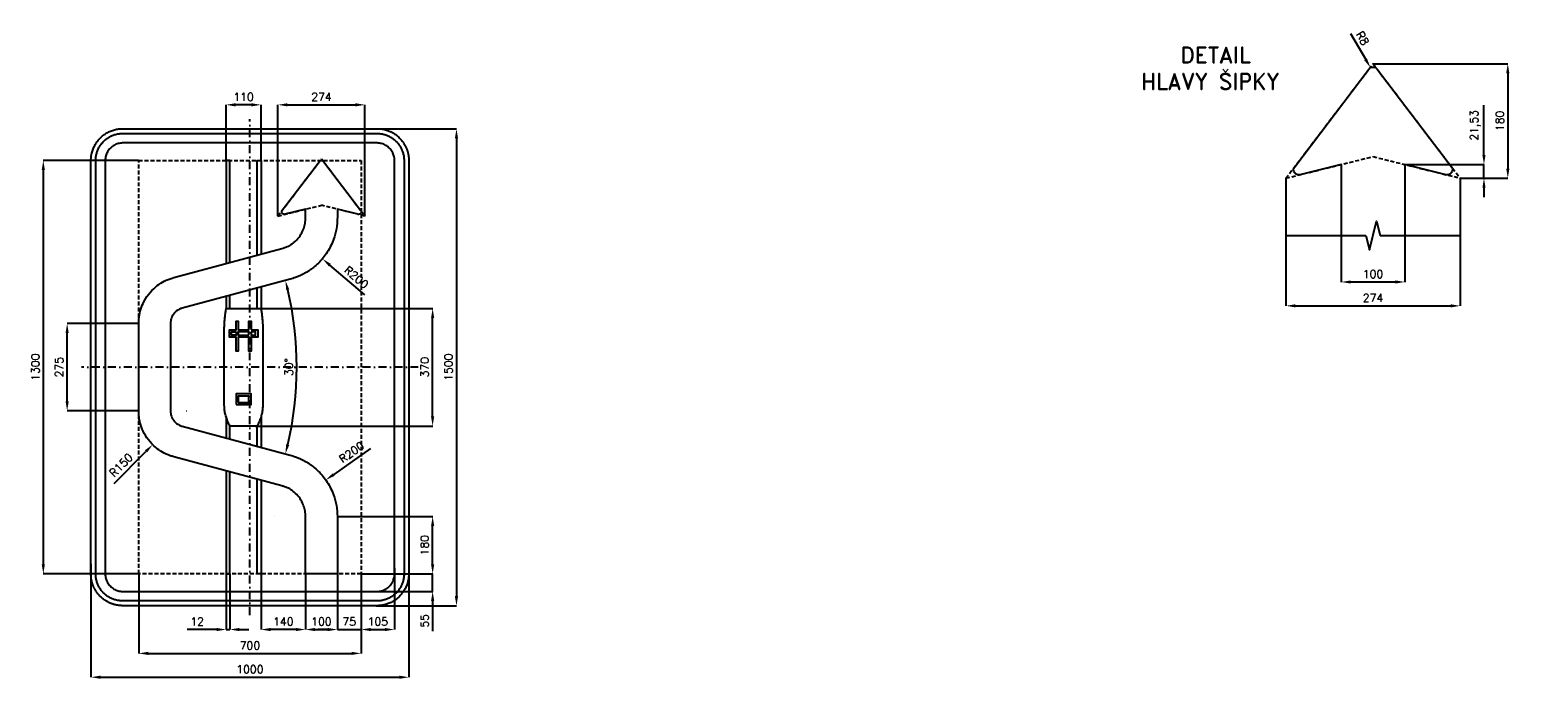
# Model space of a CAD drawing. Header units: millimetres. Extents: x -691 to 35138, y -980 to 1060.
import ezdxf

# ---------------------------------------------------------------- set-up
doc = ezdxf.new("R2010")
doc.units = ezdxf.units.MM
doc.header["$LTSCALE"] = 5
doc.linetypes.add('ČERCHOVANÁX2', pattern=[2, 1, -0.5, 0, -0.5])
doc.linetypes.add('ČÁRKOVANÁX2', pattern=[1.5, 1, -0.5])
for name, color, linetype in [('Kóty', 2, 'Continuous'), ('Rozpiska', 7, 'Continuous'), ('Značka', 7, 'Continuous')]:
    doc.layers.add(name, color=color, linetype=linetype)
doc.styles.get("Standard").update_dxf_attribs({"font": 'romand.shx', "height": 25})
doc.dimstyles.get("Standard").update_dxf_attribs({"dimtxt": 25, "dimasz": 30, "dimexe": 0.18, "dimexo": 0.0625, "dimgap": 12.5, "dimtad": 1, "dimdec": 0, "dimzin": 0, "dimdsep": 46, "dimtxsty": 'Standard', "dimcen": 0.09, "dimadec": 0, "dimazin": 0, "dimtfac": 1, "dimtdec": 0, "dimtofl": 0, "dimtmove": 0, "dimatfit": 3, "dimfxl": 1, "dimtolj": 1, "dimtzin": 0, "dimarcsym": 0})

# ---------------------------------------------------------------- blocks, each defined once
blk = doc.blocks.new('*D1')
at = {"layer": 'Defpoints', "color": 0, "transparency": 16777216}
for p in [(-575, 137.3), (-349.9, 137.3), (-349.9, -137.3)]:
    blk.add_point(p, dxfattribs=at)
at = {"layer": 'Kóty', "color": 0, "lineweight": -2, "transparency": 16777216}
for p, q in [((-350, 137.3), (-575.2, 137.3)), ((-575, -107.3), (-575, 107.3)), ((-350, -137.3), (-575.2, -137.3))]:
    blk.add_line(p, q, dxfattribs=at)
at = {"layer": 'Kóty', "color": 0, "transparency": 16777216}
for points in [[(-580, 107.3), (-570, 107.3), (-575, 137.3)], [(-580, -107.3), (-570, -107.3), (-575, -137.3)]]:
    blk.add_solid(points, dxfattribs=at)
at = {"layer": 'Kóty', "color": 0, "transparency": 16777216, "insert": (-600, 0), "char_height": 25, "attachment_point": 5, "rotation": 90}
blk.add_mtext('\\A1;275', dxfattribs=at)
blk = doc.blocks.new('*D2')
at = {"layer": 'Defpoints', "color": 0, "transparency": 16777216}
for p in [(35.1, 185), (575, 185), (17.4, -185)]:
    blk.add_point(p, dxfattribs=at)
at = {"layer": 'Kóty', "color": 0, "lineweight": -2, "transparency": 16777216}
for p, q in [((35.1, 185), (575.2, 185)), ((575, -155), (575, 155)), ((17.5, -185), (575.2, -185))]:
    blk.add_line(p, q, dxfattribs=at)
at = {"layer": 'Kóty', "color": 0, "transparency": 16777216}
for points in [[(570, 155), (580, 155), (575, 185)], [(570, -155), (580, -155), (575, -185)]]:
    blk.add_solid(points, dxfattribs=at)
at = {"layer": 'Kóty', "color": 0, "transparency": 16777216, "insert": (550, 0), "char_height": 25, "attachment_point": 5, "rotation": 90}
blk.add_mtext('\\A1;370', dxfattribs=at)
blk = doc.blocks.new('*D3')
at = {"layer": 'Defpoints', "color": 0, "transparency": 16777216}
for p in [(-349.9, -650), (350.1, -650), (350.1, -900)]:
    blk.add_point(p, dxfattribs=at)
at = {"layer": 'Kóty', "color": 0, "lineweight": -2, "transparency": 16777216}
for p, q in [((-349.9, -650.1), (-349.9, -900.2)), ((350.1, -650.1), (350.1, -900.2)), ((-319.9, -900), (320.1, -900))]:
    blk.add_line(p, q, dxfattribs=at)
at = {"layer": 'Kóty', "color": 0, "transparency": 16777216}
for points in [[(-319.9, -895), (-319.9, -905), (-349.9, -900)], [(320.1, -895), (320.1, -905), (350.1, -900)]]:
    blk.add_solid(points, dxfattribs=at)
at = {"layer": 'Kóty', "color": 0, "transparency": 16777216, "insert": (0.1, -875), "char_height": 25, "attachment_point": 5}
blk.add_mtext('\\A1;700', dxfattribs=at)
blk = doc.blocks.new('*D4')
at = {"layer": 'Defpoints', "color": 0, "transparency": 16777216}
for p in [(-349.9, 650), (-649.9, -650), (-349.9, -650)]:
    blk.add_point(p, dxfattribs=at)
at = {"layer": 'Kóty', "color": 0, "lineweight": -2, "transparency": 16777216}
for p, q in [((-350, 650), (-650.1, 650)), ((-649.9, 620), (-649.9, -620)), ((-350, -650), (-650.1, -650))]:
    blk.add_line(p, q, dxfattribs=at)
at = {"layer": 'Kóty', "color": 0, "transparency": 16777216}
for points in [[(-654.9, 620), (-644.9, 620), (-649.9, 650)], [(-654.9, -620), (-644.9, -620), (-649.9, -650)]]:
    blk.add_solid(points, dxfattribs=at)
at = {"layer": 'Kóty', "color": 0, "transparency": 16777216, "insert": (-674.9, 0), "char_height": 25, "attachment_point": 5, "rotation": 90}
blk.add_mtext('\\A1;1300', dxfattribs=at)
blk = doc.blocks.new('*D5')
at = {"layer": 'Defpoints', "color": 0, "transparency": 16777216}
for p in [(400, 750), (397.4, -750), (650, -750)]:
    blk.add_point(p, dxfattribs=at)
at = {"layer": 'Kóty', "color": 0, "lineweight": -2, "transparency": 16777216}
for p, q in [((400.1, 750), (650.2, 750)), ((650, 720), (650, -720)), ((397.5, -750), (650.2, -750))]:
    blk.add_line(p, q, dxfattribs=at)
at = {"layer": 'Kóty', "color": 0, "transparency": 16777216}
for points in [[(645, 720), (655, 720), (650, 750)], [(645, -720), (655, -720), (650, -750)]]:
    blk.add_solid(points, dxfattribs=at)
at = {"layer": 'Kóty', "color": 0, "transparency": 16777216, "insert": (625, 0), "char_height": 25, "attachment_point": 5, "rotation": 90}
blk.add_mtext('\\A1;1500', dxfattribs=at)
blk = doc.blocks.new('*D7')
at = {"layer": 'Defpoints', "color": 0, "transparency": 16777216}
for p in [(-500, -618.2), (500, -618.2), (500, -975)]:
    blk.add_point(p, dxfattribs=at)
at = {"layer": 'Kóty', "color": 0, "lineweight": -2, "transparency": 16777216}
for p, q in [((-500, -618.3), (-500, -975.2)), ((500, -618.3), (500, -975.2)), ((-470, -975), (470, -975))]:
    blk.add_line(p, q, dxfattribs=at)
at = {"layer": 'Kóty', "color": 0, "transparency": 16777216}
for points in [[(-470, -970), (-470, -980), (-500, -975)], [(470, -970), (470, -980), (500, -975)]]:
    blk.add_solid(points, dxfattribs=at)
at = {"layer": 'Kóty', "color": 0, "transparency": 16777216, "insert": (0, -950), "char_height": 25, "attachment_point": 5}
blk.add_mtext('\\A1;1000', dxfattribs=at)
blk = doc.blocks.new('*D8')
at = {"layer": 'Defpoints', "color": 0, "transparency": 16777216}
for p in [(239.4, -354.7), (76.7, -469.2)]:
    blk.add_point(p, dxfattribs=at)
at = {"layer": 'Kóty', "color": 0, "lineweight": -2, "transparency": 16777216}
for p, q in [((379.9, -255.7), (263.9, -337.4)), ((76.6, -469.2), (76.8, -469.2)), ((76.7, -469.3), (76.7, -469.1))]:
    blk.add_line(p, q, dxfattribs=at)
at = {"layer": 'Kóty', "color": 0, "transparency": 16777216}
blk.add_solid([(261, -333.3), (266.8, -341.5), (239.4, -354.7)], dxfattribs=at)
at = {"layer": 'Kóty', "color": 0, "transparency": 16777216, "insert": (319.8, -267.5), "char_height": 25, "attachment_point": 5, "rotation": 35.1584}
blk.add_mtext('\\A1;R200', dxfattribs=at)
blk = doc.blocks.new('*D9')
at = {"layer": 'Defpoints', "color": 0, "transparency": 16777216}
for p in [(275.8, -469.8), (575, -469.8), (350.1, -650)]:
    blk.add_point(p, dxfattribs=at)
at = {"layer": 'Kóty', "color": 0, "lineweight": -2, "transparency": 16777216}
for p, q in [((275.9, -469.8), (575.2, -469.8)), ((575, -620), (575, -499.8)), ((350.1, -650), (575.2, -650))]:
    blk.add_line(p, q, dxfattribs=at)
at = {"layer": 'Kóty', "color": 0, "transparency": 16777216}
for points in [[(570, -499.8), (580, -499.8), (575, -469.8)], [(570, -620), (580, -620), (575, -650)]]:
    blk.add_solid(points, dxfattribs=at)
at = {"layer": 'Kóty', "color": 0, "transparency": 16777216, "insert": (550, -559.9), "char_height": 25, "attachment_point": 5, "rotation": 90}
blk.add_mtext('\\A1;180', dxfattribs=at)
blk = doc.blocks.new('*D10')
at = {"layer": 'Defpoints', "color": 0, "transparency": 16777216}
for p in [(76.4, 470), (228.6, 340.6)]:
    blk.add_point(p, dxfattribs=at)
at = {"layer": 'Kóty', "color": 0, "lineweight": -2, "transparency": 16777216}
for p, q in [((76.3, 470), (76.5, 470)), ((76.4, 469.9), (76.4, 470.1)), ((361.5, 227.6), (251.4, 321.2))]:
    blk.add_line(p, q, dxfattribs=at)
at = {"layer": 'Kóty', "color": 0, "transparency": 16777216}
blk.add_solid([(254.7, 325), (248.2, 317.4), (228.6, 340.6)], dxfattribs=at)
at = {"layer": 'Kóty', "color": 0, "transparency": 16777216, "insert": (335.1, 282.8), "char_height": 25, "attachment_point": 5, "rotation": 319.6298}
blk.add_mtext('\\A1;R200', dxfattribs=at)
blk = doc.blocks.new('*D11')
at = {"layer": 'Defpoints', "color": 0, "transparency": 16777216}
for p in [(350.1, -650), (455, -631.5), (455, -825)]:
    blk.add_point(p, dxfattribs=at)
at = {"layer": 'Kóty', "color": 0, "lineweight": -2, "transparency": 16777216}
for p, q in [((350.1, -650.1), (350.1, -825.2)), ((455, -631.6), (455, -825.2)), ((380.1, -825), (425, -825))]:
    blk.add_line(p, q, dxfattribs=at)
at = {"layer": 'Kóty', "color": 0, "transparency": 16777216}
for points in [[(380.1, -820), (380.1, -830), (350.1, -825)], [(425, -820), (425, -830), (455, -825)]]:
    blk.add_solid(points, dxfattribs=at)
at = {"layer": 'Kóty', "color": 0, "transparency": 16777216, "insert": (402.5, -800), "char_height": 25, "attachment_point": 5}
blk.add_mtext('\\A1;105', dxfattribs=at)
blk = doc.blocks.new('*D12')
at = {"layer": 'Defpoints', "color": 0, "transparency": 16777216}
for p in [(350.1, -650), (350, -705), (575, -705)]:
    blk.add_point(p, dxfattribs=at)
at = {"layer": 'Kóty', "color": 0, "lineweight": -2, "transparency": 16777216}
for p, q in [((575, -620), (575, -590)), ((350.1, -650), (575.2, -650)), ((350.1, -705), (575.2, -705)), ((575, -735), (575, -830.5))]:
    blk.add_line(p, q, dxfattribs=at)
at = {"layer": 'Kóty', "color": 0, "transparency": 16777216}
for points in [[(570, -620), (580, -620), (575, -650)], [(570, -735), (580, -735), (575, -705)]]:
    blk.add_solid(points, dxfattribs=at)
at = {"layer": 'Kóty', "color": 0, "transparency": 16777216, "insert": (550, -797.7), "char_height": 25, "attachment_point": 5, "rotation": 90}
blk.add_mtext('\\A1;55', dxfattribs=at)
blk = doc.blocks.new('*D13')
at = {"layer": 'Defpoints', "color": 0, "transparency": 16777216}
for p in [(127.2, 276.7), (-212.9, 185.6), (143.6, -91.8), (-212.9, -185.6), (124, -275.9)]:
    blk.add_point(p, dxfattribs=at)
at = {"layer": 'Kóty', "color": 0, "lineweight": -2, "transparency": 16777216}
blk.add_arc((-905.4, 0), 1053, 346.6268, 13.3676, dxfattribs=at)
at = {"layer": 'Kóty', "color": 0, "transparency": 16777216}
for points in [[(114.3, 242.3), (124, 244.7), (111.8, 272.6)], [(123.9, -244.7), (114.2, -242.3), (111.7, -272.6)]]:
    blk.add_solid(points, dxfattribs=at)
at = {"layer": 'Kóty', "color": 0, "transparency": 16777216, "insert": (122.6, 0), "char_height": 25, "attachment_point": 5, "rotation": 89.9972}
blk.add_mtext('\\A1;30°', dxfattribs=at)
blk = doc.blocks.new('*D14')
at = {"layer": 'Defpoints', "color": 0, "transparency": 16777216}
for p in [(-199.9, -137.3), (-305.8, -243.6)]:
    blk.add_point(p, dxfattribs=at)
at = {"layer": 'Kóty', "color": 0, "lineweight": -2, "transparency": 16777216}
for p, q in [((-200, -137.3), (-199.8, -137.3)), ((-199.9, -137.4), (-199.9, -137.2)), ((-427.1, -365.3), (-327, -264.8))]:
    blk.add_line(p, q, dxfattribs=at)
at = {"layer": 'Kóty', "color": 0, "transparency": 16777216}
blk.add_solid([(-330.5, -261.3), (-323.4, -268.3), (-305.8, -243.6)], dxfattribs=at)
at = {"layer": 'Kóty', "color": 0, "transparency": 16777216, "insert": (-405.4, -308.1), "char_height": 25, "attachment_point": 5, "rotation": 45.1045}
blk.add_mtext('\\A1;R150', dxfattribs=at)
blk = doc.blocks.new('*D15')
at = {"layer": 'Defpoints', "color": 0, "transparency": 16777216}
for p in [(362.1, 825), (88.2, 475.3), (362.1, 475.3)]:
    blk.add_point(p, dxfattribs=at)
at = {"layer": 'Kóty', "color": 0, "lineweight": -2, "transparency": 16777216}
for p, q in [((88.2, 475.3), (88.2, 825.2)), ((118.2, 825), (332.1, 825)), ((362.1, 475.3), (362.1, 825.2))]:
    blk.add_line(p, q, dxfattribs=at)
at = {"layer": 'Kóty', "color": 0, "transparency": 16777216}
for points in [[(118.2, 830), (118.2, 820), (88.2, 825)], [(332.1, 830), (332.1, 820), (362.1, 825)]]:
    blk.add_solid(points, dxfattribs=at)
at = {"layer": 'Kóty', "color": 0, "transparency": 16777216, "insert": (225.2, 850), "char_height": 25, "attachment_point": 5}
blk.add_mtext('\\A1;274', dxfattribs=at)
blk = doc.blocks.new('*D16')
at = {"layer": 'Defpoints', "color": 0, "transparency": 16777216}
for p in [(3433.8, 414), (3633.8, 414), (3633.8, 267.9)]:
    blk.add_point(p, dxfattribs=at)
at = {"layer": 'Kóty', "color": 0, "lineweight": -2, "transparency": 16777216}
for p, q in [((3433.8, 414), (3433.8, 267.7)), ((3633.8, 414), (3633.8, 267.7)), ((3463.8, 267.9), (3603.8, 267.9))]:
    blk.add_line(p, q, dxfattribs=at)
at = {"layer": 'Kóty', "color": 0, "transparency": 16777216}
for points in [[(3463.8, 272.9), (3463.8, 262.9), (3433.8, 267.9)], [(3603.8, 272.9), (3603.8, 262.9), (3633.8, 267.9)]]:
    blk.add_solid(points, dxfattribs=at)
at = {"layer": 'Kóty', "color": 0, "transparency": 16777216, "insert": (3533.8, 292.9), "char_height": 25, "attachment_point": 5}
blk.add_mtext('\\A1;100', dxfattribs=at)
blk = doc.blocks.new('*D17')
at = {"layer": 'Defpoints', "color": 0, "transparency": 16777216}
for p in [(3259.8, 594.4), (3807.8, 594.4), (3807.8, 192.9)]:
    blk.add_point(p, dxfattribs=at)
at = {"layer": 'Kóty', "color": 0, "lineweight": -2, "transparency": 16777216}
for p, q in [((3259.8, 594.3), (3259.8, 192.7)), ((3807.8, 594.3), (3807.8, 192.7)), ((3289.8, 192.9), (3777.8, 192.9))]:
    blk.add_line(p, q, dxfattribs=at)
at = {"layer": 'Kóty', "color": 0, "transparency": 16777216}
for points in [[(3289.8, 197.9), (3289.8, 187.9), (3259.8, 192.9)], [(3777.8, 197.9), (3777.8, 187.9), (3807.8, 192.9)]]:
    blk.add_solid(points, dxfattribs=at)
at = {"layer": 'Kóty', "color": 0, "transparency": 16777216, "insert": (3533.8, 217.9), "char_height": 25, "attachment_point": 5}
blk.add_mtext('\\A1;274', dxfattribs=at)
blk = doc.blocks.new('*D18')
at = {"layer": 'Defpoints', "color": 0, "transparency": 16777216}
for p in [(3633.8, 637.4), (3882.8, 637.4), (3807.8, 594.4)]:
    blk.add_point(p, dxfattribs=at)
at = {"layer": 'Kóty', "color": 0, "lineweight": -2, "transparency": 16777216}
for p, q in [((3882.8, 667.4), (3882.8, 823.6)), ((3633.8, 637.4), (3883, 637.4)), ((3807.8, 594.4), (3883, 594.4)), ((3882.8, 564.4), (3882.8, 534.4))]:
    blk.add_line(p, q, dxfattribs=at)
at = {"layer": 'Kóty', "color": 0, "transparency": 16777216}
for points in [[(3877.8, 667.4), (3887.8, 667.4), (3882.8, 637.4)], [(3877.8, 564.4), (3887.8, 564.4), (3882.8, 594.4)]]:
    blk.add_solid(points, dxfattribs=at)
at = {"layer": 'Kóty', "color": 0, "transparency": 16777216, "insert": (3855.4, 760.5), "char_height": 25, "attachment_point": 5, "rotation": 90}
blk.add_mtext('\\A1;21,53', dxfattribs=at)
blk = doc.blocks.new('*D19')
at = {"layer": 'Defpoints', "color": 0, "transparency": 16777216}
for p in [(3533.8, 954.4), (3807.8, 594.4), (3957.8, 594.4)]:
    blk.add_point(p, dxfattribs=at)
at = {"layer": 'Kóty', "color": 0, "lineweight": -2, "transparency": 16777216}
for p, q in [((3533.8, 954.4), (3958, 954.4)), ((3957.8, 924.4), (3957.8, 624.4)), ((3807.9, 594.4), (3958, 594.4))]:
    blk.add_line(p, q, dxfattribs=at)
at = {"layer": 'Kóty', "color": 0, "transparency": 16777216}
for points in [[(3952.8, 924.4), (3962.8, 924.4), (3957.8, 954.4)], [(3952.8, 624.4), (3962.8, 624.4), (3957.8, 594.4)]]:
    blk.add_solid(points, dxfattribs=at)
at = {"layer": 'Kóty', "color": 0, "transparency": 16777216, "insert": (3932.8, 774.4), "char_height": 25, "attachment_point": 5, "rotation": 90}
blk.add_mtext('\\A1;180', dxfattribs=at)
blk = doc.blocks.new('*D20')
at = {"layer": 'Defpoints', "color": 0, "transparency": 16777216}
for p in [(3525.7, 941.8), (3533.8, 928)]:
    blk.add_point(p, dxfattribs=at)
at = {"layer": 'Kóty', "color": 0, "lineweight": -2, "transparency": 16777216}
for p, q in [((3463.3, 1049.2), (3510.7, 967.7)), ((3533.7, 928), (3533.9, 928)), ((3533.8, 927.9), (3533.8, 928))]:
    blk.add_line(p, q, dxfattribs=at)
at = {"layer": 'Kóty', "color": 0, "transparency": 16777216}
blk.add_solid([(3515, 970.2), (3506.3, 965.2), (3525.7, 941.8)], dxfattribs=at)
at = {"layer": 'Kóty', "color": 0, "transparency": 16777216, "insert": (3501, 1034), "char_height": 25, "attachment_point": 5, "rotation": 300.1751}
blk.add_mtext('\\A1;R8', dxfattribs=at)
blk = doc.blocks.new('*D21')
at = {"layer": 'Defpoints', "color": 0, "transparency": 16777216}
for p in [(35.1, -650), (175.2, -650), (35.1, -825)]:
    blk.add_point(p, dxfattribs=at)
at = {"layer": 'Kóty', "color": 0, "lineweight": -2, "transparency": 16777216}
for p, q in [((35.1, -650.1), (35.1, -825.2)), ((175.2, -650.1), (175.2, -825.2)), ((145.2, -825), (65.1, -825))]:
    blk.add_line(p, q, dxfattribs=at)
at = {"layer": 'Kóty', "color": 0, "transparency": 16777216}
for points in [[(65.1, -820), (65.1, -830), (35.1, -825)], [(145.2, -820), (145.2, -830), (175.2, -825)]]:
    blk.add_solid(points, dxfattribs=at)
at = {"layer": 'Kóty', "color": 0, "transparency": 16777216, "insert": (105.1, -800), "char_height": 25, "attachment_point": 5}
blk.add_mtext('\\A1;140', dxfattribs=at)
blk = doc.blocks.new('*D22')
at = {"layer": 'Defpoints', "color": 0, "transparency": 16777216}
for p in [(-74.9, -650), (-62.9, -650), (-74.9, -825)]:
    blk.add_point(p, dxfattribs=at)
at = {"layer": 'Kóty', "color": 0, "lineweight": -2, "transparency": 16777216}
for p, q in [((-74.9, -650.1), (-74.9, -825.2)), ((-62.9, -650.1), (-62.9, -825.2)), ((-104.9, -825), (-196.8, -825)), ((-32.9, -825), (-2.9, -825))]:
    blk.add_line(p, q, dxfattribs=at)
at = {"layer": 'Kóty', "color": 0, "transparency": 16777216}
for points in [[(-104.9, -820), (-104.9, -830), (-74.9, -825)], [(-32.9, -820), (-32.9, -830), (-62.9, -825)]]:
    blk.add_solid(points, dxfattribs=at)
at = {"layer": 'Kóty', "color": 0, "transparency": 16777216, "insert": (-165.9, -800), "char_height": 25, "attachment_point": 5}
blk.add_mtext('\\A1;12', dxfattribs=at)
blk = doc.blocks.new('*D23')
at = {"layer": 'Defpoints', "color": 0, "transparency": 16777216}
for p in [(-74.918, 825), (-74.918, 650), (35.082, 650)]:
    blk.add_point(p, dxfattribs=at)
at = {"layer": 'Kóty', "color": 0, "lineweight": -2, "transparency": 16777216}
for p, q in [((-74.918, 650.0625), (-74.918, 825.18)), ((5.082, 825), (-44.918, 825)), ((35.082, 650.0625), (35.082, 825.18))]:
    blk.add_line(p, q, dxfattribs=at)
at = {"layer": 'Kóty', "color": 0, "transparency": 16777216}
for points in [[(-44.918, 830), (-44.918, 820), (-74.918, 825)], [(5.082, 830), (5.082, 820), (35.082, 825)]]:
    blk.add_solid(points, dxfattribs=at)
at = {"layer": 'Kóty', "color": 0, "transparency": 16777216, "insert": (-19.918, 850), "char_height": 25, "attachment_point": 5}
blk.add_mtext('\\A1;110', dxfattribs=at)
blk = doc.blocks.new('*D24')
at = {"layer": 'Defpoints', "color": 0, "transparency": 16777216}
for p in [(175.2, -650.1), (275.2, -650.1), (275.2, -825)]:
    blk.add_point(p, dxfattribs=at)
at = {"layer": 'Kóty', "color": 0, "lineweight": -2, "transparency": 16777216}
for p, q in [((175.2, -650.1), (175.2, -825.2)), ((275.2, -650.1), (275.2, -825.2)), ((205.2, -825), (245.2, -825))]:
    blk.add_line(p, q, dxfattribs=at)
at = {"layer": 'Kóty', "color": 0, "transparency": 16777216}
for points in [[(205.2, -820), (205.2, -830), (175.2, -825)], [(245.2, -820), (245.2, -830), (275.2, -825)]]:
    blk.add_solid(points, dxfattribs=at)
at = {"layer": 'Kóty', "color": 0, "transparency": 16777216, "insert": (225.2, -800), "char_height": 25, "attachment_point": 5}
blk.add_mtext('\\A1;100', dxfattribs=at)
blk = doc.blocks.new('*D25')
at = {"layer": 'Defpoints', "color": 0, "transparency": 16777216}
for p in [(275.2, -650), (350.1, -650), (350.1, -825)]:
    blk.add_point(p, dxfattribs=at)
at = {"layer": 'Kóty', "color": 0, "lineweight": -2, "transparency": 16777216}
for p, q in [((275.2, -650.1), (275.2, -825.2)), ((350.1, -650.1), (350.1, -825.2)), ((245.2, -825), (215.2, -825)), ((380.1, -825), (410.1, -825))]:
    blk.add_line(p, q, dxfattribs=at)
at = {"layer": 'Kóty', "color": 0, "transparency": 16777216}
for points in [[(245.2, -820), (245.2, -830), (275.2, -825)], [(380.1, -820), (380.1, -830), (350.1, -825)]]:
    blk.add_solid(points, dxfattribs=at)
at = {"layer": 'Kóty', "color": 0, "transparency": 16777216, "insert": (312.6, -800), "char_height": 25, "attachment_point": 5}
blk.add_mtext('\\A1;75', dxfattribs=at)

msp = doc.modelspace()

# ---------------------------------------------------------------- linework, layer by layer
at = {"layer": 'Kóty'}
for points in [[(3882.8, 594.4), (3882.8, 637.4)], [(575, -705), (575, -650.1)], [(-74.9, -825), (-62.9, -825)], [(275.2, -825), (350.1, -825)]]:
    msp.add_lwpolyline(points, dxfattribs=at)
at = {"layer": 'Značka', "color": 6, "linetype": 'ČÁRKOVANÁX2', "ltscale": 2.5}
for p, q in [((3259.8, 594.4), (3533.8, 954.4)), ((3533.8, 954.4), (3807.8, 594.4)), ((88.2, 475.3), (225.2, 655.3)), ((225.2, 655.3), (362.1, 475.3)), ((3259.8, 594.4), (3533.8, 662.2)), ((3533.8, 662.2), (3807.8, 594.4)), ((88.2, 475.3), (225.2, 509.2)), ((362.1, 475.3), (225.2, 509.2))]:
    msp.add_line(p, q, dxfattribs=at)
at = {"layer": 'Značka', "color": 3}
for p, q in [((3433.8, 637.4), (3433.8, 414)), ((3633.8, 637.4), (3633.8, 414))]:
    msp.add_line(p, q, dxfattribs=at)
at = {"layer": 'Značka', "color": 7}
for p, q in [((3259.8, 414), (3511.3, 414)), ((3556.3, 414), (3807.8, 414))]:
    msp.add_line(p, q, dxfattribs=at)
at = {"layer": 'Značka', "color": 3}
for points in [[(3433.8, 637.4), (3303.8, 605.3, -0.707858), (3287.3, 630.5), (3521, 937.6, -0.495587), (3546.5, 937.6), (3780.3, 630.5, -0.707858), (3763.7, 605.3), (3633.8, 637.4)], [(-400, -750), (-400.4, -750), (-400.8, -750), (-401.4, -750), (-402.1, -750, -0.006895), (-404.7, -749.9, -0.006862), (-407.3, -749.8, -0.008531), (-410.5, -749.5, -0.008478), (-413.7, -749.1, -0.00909), (-416.9, -748.6, -0.010361), (-420.1, -748, -0.009251), (-423.2, -747.3, -0.005746), (-426.4, -746.5, -0.005822), (-429.5, -745.6, -0.009482), (-432.6, -744.6, -0.010594), (-435.7, -743.5, -0.009173), (-438.7, -742.3, -0.008907), (-441.6, -741, -0.009788), (-444.5, -739.6, -0.008978), (-447.4, -738.1, -0.006471), (-450.2, -736.5, -0.006411), (-453, -734.8, -0.0088), (-455.7, -733.1, -0.009569), (-458.4, -731.2, -0.008721), (-461, -729.3, -0.008724), (-463.5, -727.3, -0.009582), (-466, -725.2, -0.008933), (-468.4, -723, -0.006773), (-470.7, -720.7, -0.006781), (-473, -718.4, -0.00895), (-475.2, -716, -0.009624), (-477.3, -713.5, -0.008808), (-479.3, -711, -0.008803), (-481.2, -708.4, -0.009616), (-483.1, -705.7, -0.00896), (-484.8, -703, -0.00683), (-486.5, -700.2, -0.006815), (-488.1, -697.4, -0.008924), (-489.6, -694.5, -0.009556), (-491, -691.6, -0.008719), (-492.3, -688.7, -0.008675), (-493.5, -685.6, -0.009403), (-494.6, -682.6, -0.008722), (-495.6, -679.5, -0.006621), (-496.5, -676.4, -0.00665), (-497.3, -673.2, -0.008792), (-498, -670.1, -0.009653), (-498.6, -666.9, -0.009246), (-499.1, -663.7, -0.009158), (-499.5, -660.5, -0.009437), (-499.8, -657.3, -0.007968), (-499.9, -654.7, -0.008589), (-500, -652.1), (-500, -651.4), (-500, -650.8), (-500, -650.4), (-500, -650), (-500, 650), (-500, 650.4), (-500, 650.8), (-500, 651.4, -0.001297), (-500, 652.1, -0.006894), (-499.9, 654.7, -0.006864), (-499.8, 657.3, -0.008529), (-499.5, 660.5, -0.008474), (-499.1, 663.7, -0.00909), (-498.6, 666.9, -0.010359), (-498, 670.1, -0.009254), (-497.3, 673.2), (-496.5, 676.4), (-495.6, 679.5), (-494.6, 682.6), (-493.5, 685.7), (-492.3, 688.7), (-491, 691.6), (-489.6, 694.5), (-488.1, 697.4), (-486.5, 700.2), (-484.8, 703), (-483.1, 705.7), (-481.2, 708.4), (-479.3, 711), (-477.3, 713.5), (-475.2, 716), (-473, 718.4), (-470.7, 720.7), (-468.4, 723), (-466, 725.2), (-463.5, 727.3), (-461, 729.3), (-458.4, 731.2), (-455.7, 733.1), (-453, 734.8), (-450.2, 736.5), (-447.4, 738.1), (-444.5, 739.6), (-441.6, 741), (-438.7, 742.3), (-435.6, 743.5), (-432.6, 744.6), (-429.5, 745.6), (-426.4, 746.5), (-423.2, 747.3), (-420.1, 748), (-416.9, 748.6), (-413.7, 749.1), (-410.5, 749.5), (-407.3, 749.8), (-404.7, 750), (-402.1, 750), (-401.4, 750), (-400.8, 750), (-400.4, 750), (-400, 750), (400, 750), (400.4, 750), (400.8, 750), (401.4, 750), (402.1, 750), (404.7, 749.9), (407.3, 749.8), (410.5, 749.5), (413.7, 749.1), (416.9, 748.6), (420.1, 748), (423.2, 747.3), (426.4, 746.5), (429.5, 745.6), (432.6, 744.6), (435.7, 743.5), (438.7, 742.3), (441.6, 741), (444.5, 739.6), (447.4, 738.1), (450.2, 736.5), (453, 734.8), (455.7, 733.1), (458.4, 731.2), (461, 729.3), (463.5, 727.3), (466, 725.2), (468.4, 723), (470.7, 720.7), (473, 718.4), (475.2, 716), (477.3, 713.5), (479.3, 711), (481.2, 708.4, -0.009646), (483.1, 705.7, -0.008968), (484.8, 703), (486.5, 700.2), (488.1, 697.4, -0.008934), (489.6, 694.5, -0.009573), (491, 691.6, -0.008653), (492.3, 688.7, -0.008572), (493.5, 685.6, -0.009355), (494.6, 682.6, -0.008765), (495.6, 679.5, -0.006672), (496.5, 676.4, -0.00671), (497.3, 673.2, -0.0088), (498, 670.1, -0.00964), (498.6, 666.9, -0.009245), (499.1, 663.7, -0.009164), (499.5, 660.5, -0.009436), (499.8, 657.3, -0.007961), (499.9, 654.7, -0.00861), (500, 652.1), (500, 651.4), (500, 650.8), (500, 650.4), (500, 650), (500, -650), (500, -650.4), (500, -650.8), (500, -651.4), (500, -652.1), (499.9, -654.7), (499.8, -657.3), (499.5, -660.5), (499.1, -663.7), (498.6, -666.9), (498, -670.1), (497.3, -673.2), (496.5, -676.4), (495.6, -679.5), (494.6, -682.6), (493.5, -685.7), (492.3, -688.7), (491, -691.6), (489.6, -694.5), (488.1, -697.4), (486.5, -700.2), (484.8, -703), (483.1, -705.7), (481.2, -708.4), (479.3, -711), (477.3, -713.5), (475.2, -716), (473, -718.4), (470.7, -720.7), (468.4, -723), (466, -725.2), (463.5, -727.3), (461, -729.3), (458.4, -731.2), (455.7, -733.1), (453, -734.8), (450.2, -736.5), (447.4, -738.1), (444.5, -739.6), (441.6, -741), (438.7, -742.3), (435.6, -743.5), (432.6, -744.6, -0.008721), (429.5, -745.6), (426.4, -746.5), (423.2, -747.3, -0.00879), (420.1, -748, -0.009654), (416.9, -748.6, -0.009242), (413.7, -749.1, -0.009159), (410.5, -749.5, -0.009438), (407.3, -749.8, -0.007969), (404.7, -749.9, -0.008588), (402.1, -750), (401.4, -750), (400.8, -750), (400.4, -750), (400, -750), (-400, -750)], [(-400, -735), (-400.3, -735), (-400.7, -735, -0.03218), (-411.6, -734.2, -0.035443), (-422.4, -732, -0.036267), (-432.9, -728.5, -0.03442), (-442.7, -723.5, -0.033721), (-451.9, -717.4, -0.034085), (-460.1, -710.1, -0.034209), (-467.4, -701.9, -0.034229), (-473.5, -692.7, -0.034045), (-478.4, -682.9, -0.033412), (-482, -672.4, -0.034127), (-484.3, -661.6, -0.036745), (-485, -650.7), (-485, -650.3), (-485, -650), (-485, 650), (-485, 650.3), (-485, 650.7, -0.032181), (-484.2, 661.6, -0.035444), (-482, 672.4, -0.036267), (-478.5, 682.9, -0.034419), (-473.5, 692.7, -0.033711), (-467.4, 701.8, -0.034078), (-460.1, 710.1, -0.034195), (-451.9, 717.4, -0.034219), (-442.7, 723.5, -0.034051), (-432.9, 728.4, -0.033409), (-422.4, 732, -0.034121), (-411.6, 734.3, -0.036745), (-400.7, 735), (-400.3, 735), (-400, 735), (400, 735), (400.3, 735), (400.7, 735, -0.032174), (411.6, 734.2, -0.03544), (422.4, 732, -0.036261), (432.9, 728.5, -0.03443), (442.7, 723.5, -0.033731), (451.9, 717.4, -0.03408), (460.1, 710.1, -0.034212), (467.4, 701.9, -0.03423), (473.5, 692.7, -0.034037), (478.4, 682.8, -0.033418), (482, 672.4, -0.034127), (484.3, 661.6, -0.036751), (485, 650.7), (485, 650.3), (485, 650), (485, -650), (485, -650.3), (485, -650.7, -0.032185), (484.2, -661.6, -0.03545), (482, -672.4, -0.036271), (478.5, -682.9, -0.034419), (473.5, -692.7, -0.033715), (467.4, -701.9, -0.034083), (460.1, -710.1, -0.034209), (451.9, -717.4, -0.034231), (442.7, -723.5, -0.034042), (432.9, -728.4, -0.033411), (422.4, -732, -0.034127), (411.6, -734.3, -0.036745), (400.7, -735), (400.3, -735), (400, -735), (-400, -735)], [(-400, -705), (400, -705), (400.2, -705), (400.4, -705, 0.03218), (407.5, -704.5, 0.035442), (414.5, -703.1, 0.036265), (421.3, -700.8, 0.034422), (427.6, -697.6, 0.033717), (433.6, -693.6, 0.034088), (438.9, -688.9, 0.034212), (443.6, -683.6, 0.034229), (447.6, -677.6, 0.034042), (450.7, -671.3, 0.033412), (453.1, -664.5, 0.034125), (454.5, -657.5, 0.036743), (455, -650.4), (455, -650.2), (455, -650), (455, 650), (455, 650.2), (455, 650.4, 0.032187), (454.5, 657.5, 0.035442), (453.1, 664.5, 0.036278), (450.8, 671.3, 0.034421), (447.6, 677.6, 0.033718), (443.6, 683.5, 0.034078), (438.9, 688.9, 0.034199), (433.6, 693.6, 0.034236), (427.6, 697.6, 0.03403), (421.3, 700.8, 0.033395), (414.5, 703, 0.034109), (407.5, 704.5, 0.036744), (400.4, 705), (400.2, 705), (400, 705), (-400, 705), (-400.2, 705), (-400.4, 705, 0.032171), (-407.5, 704.5, 0.035429), (-414.5, 703, 0.036266), (-421.3, 700.8, 0.034431), (-427.6, 697.6, 0.033735), (-433.6, 693.6, 0.034079), (-438.9, 688.9, 0.034224), (-443.6, 683.5, 0.034235), (-447.6, 677.6, 0.03404), (-450.7, 671.3, 0.033409), (-453.1, 664.5, 0.034125), (-454.5, 657.5, 0.036745), (-455, 650.4), (-455, 650.2), (-455, 650), (-455, -650), (-455, -650.2), (-455, -650.4, 0.03218), (-454.5, -657.5, 0.035443), (-453.1, -664.5, 0.036267), (-450.8, -671.3, 0.034421), (-447.6, -677.6, 0.033721), (-443.6, -683.6, 0.034084), (-438.9, -688.9, 0.034208), (-433.6, -693.6, 0.03423), (-427.6, -697.6, 0.034044), (-421.3, -700.7, 0.033412), (-414.5, -703.1, 0.034127), (-407.5, -704.5, 0.036745), (-400.4, -705), (-400.2, -705), (-400, -705)], [(101, 373.2), (105.2, 374.5), (109.4, 375.9, 0.046525), (125.2, 383.1, 0.046784), (139.4, 393.2, 0.058013), (154.6, 408.9, 0.056866), (165.8, 427.6, 0.046994), (171.9, 444, 0.051026), (174.8, 461.1, 0.010123), (175, 465.5, 0.003375), (175.2, 469.8), (175.2, 496.8), (110.2, 480.7), (109.8, 480.6), (109.4, 480.6, -0.052454), (107.8, 480.5, -0.052584), (106.3, 480.7, -0.065526), (104.4, 481.4, -0.06546), (102.9, 482.6, -0.065279), (101.6, 484.1, -0.065143), (100.7, 485.9, -0.064828), (100.3, 487.8, -0.063652), (100.4, 489.7, -0.052761), (100.7, 491.3, -0.057448), (101.5, 492.7), (101.7, 493), (101.9, 493.3), (218.8, 646.9), (219, 647.2), (219.3, 647.5, -0.049093), (220.3, 648.5, -0.049153), (221.6, 649.2, -0.061104), (223.3, 649.9, -0.06141), (225.2, 650.1, -0.061026), (227, 649.9, -0.059455), (228.7, 649.2, -0.049212), (230, 648.5, -0.053706), (231, 647.5), (231.3, 647.2), (231.5, 646.9), (348.4, 493.3), (348.6, 493), (348.8, 492.7, -0.052464), (349.5, 491.3, -0.052577), (349.9, 489.7, -0.065508), (350, 487.8, -0.065473), (349.6, 485.9, -0.065307), (348.7, 484.1, -0.065149), (347.4, 482.6, -0.064869), (345.9, 481.4, -0.063574), (344, 480.7, -0.052626), (342.5, 480.5, -0.057372), (340.9, 480.6), (340.5, 480.6), (340.1, 480.7), (275.2, 496.8), (275.2, 469.8, -0.002955), (274.9, 461.1, -0.008883), (274.4, 452.4, -0.046526), (268.5, 418.1, -0.046779), (256.4, 385.3, -0.058018), (234, 348, -0.056867), (203.7, 316.6, -0.046988), (175.2, 296.2, -0.051026), (143.6, 281.9, -0.010121), (135.3, 279.2), (126.9, 276.6), (-212.9, 185.6), (-215, 185), (-217, 184.3, 0.046532), (-224.9, 180.7, 0.046781), (-232.1, 175.6, 0.058017), (-239.6, 167.8, 0.056867), (-245.2, 158.4, 0.046989), (-248.3, 150.2, 0.051029), (-249.7, 141.7, 0.010121), (-249.9, 139.5, 0.003376), (-249.9, 137.3), (-249.9, -137.3, 0.002955), (-249.9, -139.5, 0.008889), (-249.7, -141.7, 0.046531), (-248.3, -150.2, 0.04678), (-245.2, -158.4, 0.058014), (-239.7, -167.8, 0.056865), (-232.1, -175.6, 0.046999), (-225, -180.7, 0.051034), (-217, -184.3), (-215, -185), (-212.9, -185.6), (126.9, -276.6, -0.00296), (135.3, -279.2, -0.008881), (143.6, -281.9, -0.046528), (175.2, -296.4, -0.046779), (203.7, -316.6, -0.058018), (234, -347.9, -0.056867), (256.4, -385.3, -0.046988), (268.7, -418.1, -0.051025), (274.4, -452.4, -0.010115), (274.9, -461.1), (275.2, -469.8), (275.2, -650), (175.2, -650), (175.2, -469.8), (175, -465.5), (174.8, -461.1, 0.046526), (171.8, -444, 0.04678), (165.8, -427.6, 0.058017), (154.6, -408.9, 0.056867), (139.4, -393.2, 0.046989), (125.2, -383, 0.051028), (109.4, -375.9, 0.010128), (105.2, -374.5, 0.003383), (101, -373.2), (-238.8, -282.2), (-245, -280.3, -0.008885), (-251.2, -278.3, -0.046528), (-275, -267.4, -0.046781), (-296.3, -252.2, -0.058017), (-319.1, -228.7, -0.056866), (-335.9, -200.7, -0.046989), (-345.1, -176.1, -0.051028), (-349.4, -150.4, -0.010117), (-349.7, -143.8, -0.003374), (-349.9, -137.3), (-349.9, 137.3, -0.002962), (-349.7, 143.8, -0.008886), (-349.4, 150.4, -0.046529), (-345, 176.1, -0.04678), (-335.9, 200.7, -0.058017), (-319.1, 228.7, -0.056866), (-296.3, 252.2, -0.046988), (-275, 267.5, -0.051025), (-251.2, 278.3), (-245, 280.3), (-238.8, 282.2), (101, 373.2)]]:
    msp.add_lwpolyline(points, format="xyb", dxfattribs=at)
at = {"layer": 'Značka', "color": 6, "linetype": 'ČERCHOVANÁX2', "ltscale": 5}
for points in [[(0, -780), (0, 780)], [(530, 0), (-530, 0)]]:
    msp.add_lwpolyline(points, dxfattribs=at)
at = {"layer": 'Značka', "color": 6, "linetype": 'ČÁRKOVANÁX2', "ltscale": 2.5}
msp.add_lwpolyline([(-349.9, -650), (-349.9, 650), (350.1, 650), (350.1, -650), (-349.9, -650)], dxfattribs=at)
at = {"layer": 'Značka', "color": 3}
for points in [[(-62.9, 329.3), (-62.9, 650), (-74.9, 650), (-74.9, 326.1)], [(23.1, 352.3), (23.1, 650), (35.1, 650), (35.1, 355.5)], [(23.1, 185), (23.1, 248.8)], [(35.1, 252), (35.1, 181.5)], [(-74.9, 222.5), (-74.9, 181.5)], [(-62.9, 185), (-62.9, 225.7)], [(3.6, 117.7), (24.6, 117.7), (24.6, 94.2), (3.6, 94.2), (3.6, 50.5), (-3.1, 50.5), (-3.1, 94.2), (-36.7, 94.2), (-36.7, 50.5), (-43.5, 50.5), (-43.5, 94.2), (-64.5, 94.2), (-64.5, 117.7), (-43.5, 117.7), (-43.5, 144.6), (-36.7, 144.6), (-36.7, 117.7), (-3.1, 117.7), (-3.1, 144.6), (3.6, 144.6), (3.6, 117.7)], [(-43.5, 111), (-43.5, 100.9), (-57.8, 100.9), (-57.8, 111), (-43.5, 111)], [(-3.1, 100.9), (-3.1, 111), (-36.7, 111), (-36.7, 100.9), (-3.1, 100.9)], [(3.6, 111), (3.6, 100.9), (17.9, 100.9), (17.9, 111), (3.6, 111)], [(-43.5, -117.7), (3.6, -117.7), (3.6, -84.1), (-43.5, -84.1), (-43.5, -117.7)], [(-36.7, -111), (-3.1, -111), (-3.1, -90.8), (-36.7, -90.8), (-36.7, -111)], [(-74.9, -156), (-74.9, -222.6)], [(-62.9, -225.8), (-62.9, -184.1)], [(23.1, -248.9), (23.1, -184.1)], [(35.1, -156.1), (35.1, -252.1)], [(-74.9, -326.1), (-74.9, -650), (-62.9, -650)], [(-62.9, -650), (-62.9, -329.3)], [(23.1, -650), (23.1, -352.4)], [(35.1, -355.6), (35.1, -650), (23.1, -650)]]:
    msp.add_lwpolyline(points, dxfattribs=at)
at = {"layer": 'Značka', "color": 7}
msp.add_lwpolyline([(3511.3, 414), (3522.5, 369), (3545, 459), (3556.3, 414)], dxfattribs=at)
at = {"layer": 'Značka', "color": 1}
msp.add_lwpolyline([(-74.3, 185), (34.5, 185), (35.1, 181.7), (35.6, 178.3, -0.009821), (37.6, 165, -0.009468), (39.1, 151.5, -0.009826), (40.1, 138, -0.010891), (40.6, 124.5, -0.002147), (40.6, 121.1), (40.6, 117.7), (40.6, -117.7, -0.001785), (40.6, -121.2, -0.005375), (40.4, -124.8, -0.028075), (39, -138.8, -0.02718), (36, -152.6, -0.028144), (31.8, -166, -0.031145), (26, -178.8, -0.006165), (24.3, -181.9, -0.002047), (22.6, -185), (-62.4, -185), (-64.1, -181.9, -0.005365), (-65.8, -178.8, -0.028077), (-71.6, -166, -0.027178), (-75.9, -152.6, -0.028148), (-78.9, -138.8, -0.031142), (-80.3, -124.8, -0.006153), (-80.4, -121.2, -0.002046), (-80.5, -117.7), (-80.5, 117.7, -0.000614), (-80.4, 121.1, -0.001868), (-80.4, 124.5, -0.00982), (-79.9, 138, -0.009464), (-78.9, 151.5, -0.009822), (-77.5, 165, -0.010893), (-75.5, 178.3, -0.002145), (-74.9, 181.7), (-74.3, 185)], format="xyb", dxfattribs=at)

# ---------------------------------------------------------------- texts
at = {"layer": 'Rozpiska', "color": 7, "insert": (2275.2, 1006.7), "char_height": 50, "attachment_point": 1}
msp.add_mtext_dynamic_manual_height_columns('\\pi652.75853;DETAIL\\P\\pi528.949;HLAVY ŠIPKY{\\H2.11905x; }', width=1538.85, gutter_width=100, heights=[0], dxfattribs=at)

# ---------------------------------------------------------------- dimensions: what is measured, and where the dimension line sits
at = {"layer": 'Kóty'}
for center, mpoint, text, picture, middle in [((3533.8, 928), (3525.7, 941.8), 'R8', '*D20', (3501, 1034)), ((76.7, -469.2), (239.4, -354.7), 'R200', '*D8', (319.8, -267.5))]:
    dim = msp.add_radius_dim(center=center, mpoint=mpoint, text=text, dimstyle='Standard', dxfattribs=at)
    dim.commit()
    dim.dimension.update_dxf_attribs({"geometry": picture, "text_midpoint": middle})
for base, p1, p2, text, picture, middle in [((3957.8, 594.4), (3533.8, 954.4), (3807.8, 594.4), '180', '*D19', (3932.8, 774.4)), ((3882.8, 637.4), (3807.8, 594.4), (3633.8, 637.4), '21,53', '*D18', (3855.4, 760.5))]:
    dim = msp.add_linear_dim(base=base, p1=p1, p2=p2, angle=90, text=text, dimstyle='Standard', dxfattribs=at)
    dim.commit()
    dim.dimension.update_dxf_attribs({"geometry": picture, "text_midpoint": middle})
for base, p1, p2, picture, middle in [((-74.9, 825), (35.1, 650), (-74.9, 650), '*D23', (-19.9, 850)), ((362.1, 825), (88.2, 475.3), (362.1, 475.3), '*D15', (225.2, 850)), ((500, -975), (-500, -618.2), (500, -618.2), '*D7', (0, -950)), ((350.1, -900), (-349.9, -650), (350.1, -650), '*D3', (0.1, -875)), ((-74.9, -825), (-62.9, -650), (-74.9, -650), '*D22', (-165.9, -800)), ((35.1, -825), (175.2, -650), (35.1, -650), '*D21', (105.1, -800)), ((275.2, -825), (175.2, -650.1), (275.2, -650.1), '*D24', (225.2, -800)), ((350.1, -825), (275.2, -650), (350.1, -650), '*D25', (312.6, -800)), ((455, -825), (350.1, -650), (455, -631.5), '*D11', (402.5, -800))]:
    dim = msp.add_linear_dim(base=base, p1=p1, p2=p2, dimstyle='Standard', dxfattribs=at)
    dim.commit()
    dim.dimension.update_dxf_attribs({"geometry": picture, "text_midpoint": middle})
for base, p1, p2, picture, middle in [((650, -750), (400, 750), (397.4, -750), '*D5', (625, 0)), ((-649.9, -650), (-349.9, 650), (-349.9, -650), '*D4', (-674.9, 0)), ((575, 185), (17.4, -185), (35.1, 185), '*D2', (550, 0)), ((-575, 137.3), (-349.9, -137.3), (-349.9, 137.3), '*D1', (-600, 0)), ((575, -469.8), (350.1, -650), (275.8, -469.8), '*D9', (550, -559.9)), ((575, -705), (350.1, -650), (350, -705), '*D12', (550, -797.7))]:
    dim = msp.add_linear_dim(base=base, p1=p1, p2=p2, angle=90, dimstyle='Standard', dxfattribs=at)
    dim.commit()
    dim.dimension.update_dxf_attribs({"geometry": picture, "text_midpoint": middle})
for base, p1, p2, text, picture, middle in [((3807.8, 192.9), (3259.8, 594.4), (3807.8, 594.4), '274', '*D17', (3533.8, 217.9)), ((3633.8, 267.9), (3433.8, 414), (3633.8, 414), '100', '*D16', (3533.8, 292.9))]:
    dim = msp.add_linear_dim(base=base, p1=p1, p2=p2, text=text, dimstyle='Standard', dxfattribs=at)
    dim.commit()
    dim.dimension.update_dxf_attribs({"geometry": picture, "text_midpoint": middle})
dim = msp.add_radius_dim(center=(76.4, 470), mpoint=(228.6, 340.6), dimstyle='Standard', dxfattribs=at)
dim.commit()
dim.dimension.update_dxf_attribs({"geometry": '*D10', "text_midpoint": (318.9, 263.8), "dimtype": 164})
dim = msp.add_angular_dim_2l(base=(143.6, -91.8), line1=((127.2, 276.7), (-212.9, 185.6)), line2=((-212.9, -185.6), (124, -275.9)), dimstyle='Standard', dxfattribs=at)
dim.commit()
dim.dimension.update_dxf_attribs({"geometry": '*D13', "text_midpoint": (122.6, 0)})
dim = msp.add_radius_dim(center=(-199.9, -137.3), mpoint=(-305.8, -243.6), dimstyle='Standard', dxfattribs=at)
dim.commit()
dim.dimension.update_dxf_attribs({"geometry": '*D14', "text_midpoint": (-405.4, -308.1)})

doc.saveas('drawing.dxf')
